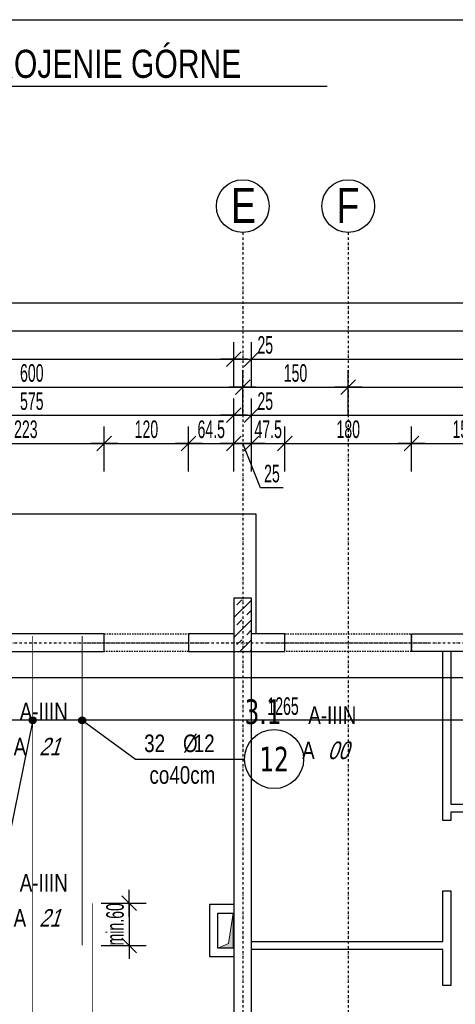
# Model space of a CAD drawing. Header units: millimetres. Extents: x -9646 to 8439, y -19398 to -14733.
# Tile 32 of 49: x -2944 to -2325, y -16368 to -14968. Entities that reach past the tile are written whole.
import ezdxf
from ezdxf.enums import TextEntityAlignment as Align

# ---------------------------------------------------------------- set-up
doc = ezdxf.new("R2010")
doc.units = ezdxf.units.MM
doc.header["$LTSCALE"] = 10
doc.linetypes.add('MO', pattern=[0.7, 0.35, -0.17, 0.01, -0.17])
doc.linetypes.add('MP', pattern=[0.36, 0.2, -0.16])
doc.layers.add('BA_obw', color=230, linetype='Continuous', plot=False)
doc.layers.add('BZ_pom', color=6, linetype='Continuous', plot=False)
for name, color, linetype in [('BA_szr', 1, 'Continuous'), ('BA_wym', 1, 'Continuous'), ('BD_lpm', 1, 'MP'), ('BD_osm', 1, 'MO'), ('BD_txs', 2, 'Continuous'), ('BD_wic', 1, 'Continuous'), ('BD_wig', 3, 'Continuous'), ('BZ_odn', 1, 'Continuous'), ('BZ_opi1', 7, 'Continuous'), ('BZ_opi2', 4, 'Continuous'), ('BZ_P_wid', 3, 'Continuous'), ('BZ_sym', 7, 'Continuous'), ('BZ_txg', 3, 'Continuous'), ('BZ_txs', 2, 'Continuous'), ('BZ_wym', 1, 'Continuous')]:
    doc.layers.add(name, color=color, linetype=linetype)
doc.layers.add('Nowe_A-Przebicia_Nr_pióra__1', color=7, linetype='Continuous', lineweight=13)
doc.layers.add('Nowe_A-Ściany-Zewnętrzne_Nr_pióra__47', color=7, linetype='Continuous', lineweight=15)
doc.layers.add('Nowe_A-Przebicia_Nr_pióra__102', color=7, linetype='Continuous', lineweight=5, true_color=0xcccccc)
doc.styles.add('BIKTBG', font='tahoma.ttf', dxfattribs={"width": 0.85})
doc.styles.add('BIKTG', font='bikromsw.shx', dxfattribs={"width": 0.8})
doc.styles.add('BIKTS', font='bikromsw.shx', dxfattribs={"width": 0.8})
doc.styles.add('BIKWYM', font='bikromsw.shx', dxfattribs={"width": 0.6})
doc.dimstyles.new('BA_KR_100_cm', dxfattribs={"dimtxt": 25, "dimasz": 1.666667, "dimexe": 24, "dimexo": 0, "dimgap": 0, "dimtad": 0, "dimdec": 1, "dimrnd": 0.5, "dimzin": 9, "dimdsep": 46, "dimtxsty": 'BIKWYM', "dimblk": 'WYM-KR', "dimcen": 0, "dimdle": 20, "dimclrd": 256, "dimclre": 256, "dimclrt": 2, "dimadec": 0, "dimazin": 0, "dimtfac": 0.033333, "dimtdec": 1, "dimtmove": 0, "dimatfit": 3, "dimldrblk": 'WYM-KR', "dimfxl": 25, "dimfxlon": 1, "dimtvp": 0.8, "dimtolj": 1, "dimarcsym": 0})
doc.dimstyles.new('BZ_KP_100_cm', dxfattribs={"dimtxt": 25, "dimasz": 1.666667, "dimexe": 24, "dimexo": 0, "dimgap": 0, "dimtad": 0, "dimdec": 1, "dimrnd": 0.5, "dimzin": 9, "dimdsep": 46, "dimtxsty": 'BIKWYM', "dimblk": 'WYM-KR', "dimblk1": 'WYM-KP', "dimblk2": 'WYM-KP', "dimsah": 1, "dimcen": 0, "dimdle": 20, "dimclrd": 256, "dimclre": 256, "dimclrt": 7, "dimadec": 0, "dimazin": 0, "dimtfac": 0.033333, "dimtdec": 1, "dimtmove": 0, "dimatfit": 3, "dimldrblk": 'WYM-KP', "dimfxl": 1, "dimtvp": 0.8, "dimtolj": 1, "dimarcsym": 0})
doc.dimstyles.new('BZ_KR_100_cm', dxfattribs={"dimtxt": 25, "dimasz": 1.666667, "dimexe": 24, "dimexo": 0, "dimgap": 0, "dimtad": 0, "dimdec": 1, "dimrnd": 0.5, "dimzin": 9, "dimdsep": 46, "dimtxsty": 'BIKWYM', "dimblk": 'WYM-KR', "dimcen": 0, "dimdle": 20, "dimclrd": 256, "dimclre": 256, "dimclrt": 7, "dimadec": 0, "dimazin": 0, "dimtfac": 0.033333, "dimtdec": 1, "dimtmove": 0, "dimatfit": 3, "dimldrblk": 'WYM-KR', "dimfxl": 1, "dimtvp": 0.8, "dimtolj": 1, "dimarcsym": 0})
doc.dimstyles.new('BZ_ST_100_cm', dxfattribs={"dimtxt": 25, "dimasz": 1.666667, "dimexe": 24, "dimexo": 0, "dimgap": 0, "dimtad": 0, "dimdec": 1, "dimrnd": 0.5, "dimdsep": 46, "dimtxsty": 'BIKWYM', "dimblk": 'WYM-ST', "dimcen": 0, "dimdle": 20, "dimclrd": 256, "dimclre": 256, "dimclrt": 7, "dimadec": 0, "dimazin": 0, "dimtfac": 0.033333, "dimtdec": 1, "dimtix": 1, "dimtmove": 2, "dimatfit": 3, "dimldrblk": 'WYM-ST', "dimfxl": 25, "dimfxlon": 1, "dimtvp": 0.8, "dimtolj": 1, "dimtzin": 0, "dimarcsym": 0})

# ---------------------------------------------------------------- blocks, each defined once
blk = doc.blocks.new('WYM-KR')
at = {"linetype": 'ByBlock'}
blk.add_line((11.52, 0), (-11.52, 0), dxfattribs=at)
at = {"color": 7, "linetype": 'ByBlock'}
blk.add_line((6.24, 6.24), (-6.24, -6.24), dxfattribs=at)
blk = doc.blocks.new('*D199')
at = {"layer": 'BA_wym', "lineweight": -2}
for p, q in [((-3046.9, -15610.3), (-3046.9, -15546.3)), ((-2823.9, -15610.3), (-2823.9, -15546.3)), ((-3045.2, -15570.3), (-2825.6, -15570.3))]:
    blk.add_line(p, q, dxfattribs=at)
at = {"layer": 'Defpoints', "color": 0}
for p in [(-2823.9, -15570.3), (-3046.9, -15841.3), (-2823.9, -15841.3)]:
    blk.add_point(p, dxfattribs=at)
at = {"layer": 'BA_wym', "lineweight": -2, "xscale": 1.666666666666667, "yscale": 1.666666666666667, "zscale": 1.666666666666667, "rotation": 180}
blk.add_blockref('WYM-KR', (-3046.9, -15570.3), dxfattribs=at)
at = {"layer": 'BA_wym', "lineweight": -2, "xscale": 1.666666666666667, "yscale": 1.666666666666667, "zscale": 1.666666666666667}
blk.add_blockref('WYM-KR', (-2823.9, -15570.3), dxfattribs=at)
at = {"layer": 'BA_wym', "color": 2, "insert": (-2935.4, -15550.3), "char_height": 25, "attachment_point": 5, "style": 'BIKWYM'}
blk.add_mtext('\\A1;223', dxfattribs=at)
blk = doc.blocks.new('*D200')
at = {"layer": 'BA_wym', "lineweight": -2}
for p, q in [((-2823.9, -15610.3), (-2823.9, -15546.3)), ((-2703.9, -15610.3), (-2703.9, -15546.3)), ((-2822.2, -15570.3), (-2705.6, -15570.3))]:
    blk.add_line(p, q, dxfattribs=at)
at = {"layer": 'Defpoints', "color": 0}
for p in [(-2703.9, -15570.3), (-2823.9, -15841.3), (-2703.9, -15841.3)]:
    blk.add_point(p, dxfattribs=at)
at = {"layer": 'BA_wym', "lineweight": -2, "xscale": 1.666666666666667, "yscale": 1.666666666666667, "zscale": 1.666666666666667, "rotation": 180}
blk.add_blockref('WYM-KR', (-2823.9, -15570.3), dxfattribs=at)
at = {"layer": 'BA_wym', "lineweight": -2, "xscale": 1.666666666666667, "yscale": 1.666666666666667, "zscale": 1.666666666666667}
blk.add_blockref('WYM-KR', (-2703.9, -15570.3), dxfattribs=at)
at = {"layer": 'BA_wym', "color": 2, "insert": (-2763.9, -15550.3), "char_height": 25, "attachment_point": 5, "style": 'BIKWYM'}
blk.add_mtext('\\A1;120', dxfattribs=at)
blk = doc.blocks.new('*D201')
at = {"layer": 'BA_wym', "lineweight": -2}
for p, q in [((-2703.9, -15610.3), (-2703.9, -15546.3)), ((-2639.4, -15610.3), (-2639.4, -15546.3)), ((-2702.2, -15570.3), (-2641.1, -15570.3))]:
    blk.add_line(p, q, dxfattribs=at)
at = {"layer": 'Defpoints', "color": 0}
for p in [(-2639.4, -15570.3), (-2639.4, -15790.3), (-2703.9, -15841.3)]:
    blk.add_point(p, dxfattribs=at)
at = {"layer": 'BA_wym', "lineweight": -2, "xscale": 1.666666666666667, "yscale": 1.666666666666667, "zscale": 1.666666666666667, "rotation": 180}
blk.add_blockref('WYM-KR', (-2703.9, -15570.3), dxfattribs=at)
at = {"layer": 'BA_wym', "lineweight": -2, "xscale": 1.666666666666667, "yscale": 1.666666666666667, "zscale": 1.666666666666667}
blk.add_blockref('WYM-KR', (-2639.4, -15570.3), dxfattribs=at)
at = {"layer": 'BA_wym', "color": 2, "insert": (-2671.7, -15550.3), "char_height": 25, "attachment_point": 5, "style": 'BIKWYM'}
blk.add_mtext('\\A1;64.5', dxfattribs=at)
blk = doc.blocks.new('*D202')
at = {"layer": 'BA_wym', "lineweight": -2}
for p, q in [((-2639.4, -15610.3), (-2639.4, -15546.3)), ((-2614.4, -15610.3), (-2614.4, -15546.3)), ((-2641.1, -15570.3), (-2642.7, -15570.3)), ((-2639.4, -15570.3), (-2614.4, -15570.3)), ((-2601.6, -15633.3), (-2626.9, -15570.3)), ((-2612.7, -15570.3), (-2611.1, -15570.3)), ((-2569.2, -15633.3), (-2601.6, -15633.3))]:
    blk.add_line(p, q, dxfattribs=at)
at = {"layer": 'Defpoints', "color": 0}
for p in [(-2614.4, -15570.3), (-2639.4, -15790.3), (-2614.4, -15790.3)]:
    blk.add_point(p, dxfattribs=at)
at = {"layer": 'BA_wym', "lineweight": -2, "xscale": 1.666666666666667, "yscale": 1.666666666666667, "zscale": 1.666666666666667}
blk.add_blockref('WYM-KR', (-2639.4, -15570.3), dxfattribs=at)
at = {"layer": 'BA_wym', "lineweight": -2, "xscale": 1.666666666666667, "yscale": 1.666666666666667, "zscale": 1.666666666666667, "rotation": 180}
blk.add_blockref('WYM-KR', (-2614.4, -15570.3), dxfattribs=at)
at = {"layer": 'BA_wym', "color": 2, "insert": (-2585.4, -15613.3), "char_height": 25, "attachment_point": 5, "style": 'BIKWYM'}
blk.add_mtext('\\A1;25', dxfattribs=at)
blk = doc.blocks.new('*D203')
at = {"layer": 'BA_wym', "lineweight": -2}
for p, q in [((-2614.4, -15610.3), (-2614.4, -15546.3)), ((-2566.9, -15610.3), (-2566.9, -15546.3)), ((-2616.1, -15570.3), (-2617.7, -15570.3)), ((-2614.4, -15570.3), (-2566.9, -15570.3)), ((-2565.2, -15570.3), (-2563.6, -15570.3))]:
    blk.add_line(p, q, dxfattribs=at)
at = {"layer": 'Defpoints', "color": 0}
for p in [(-2566.9, -15570.3), (-2614.4, -15790.3), (-2566.9, -15841.3)]:
    blk.add_point(p, dxfattribs=at)
at = {"layer": 'BA_wym', "lineweight": -2, "xscale": 1.666666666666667, "yscale": 1.666666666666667, "zscale": 1.666666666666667}
blk.add_blockref('WYM-KR', (-2614.4, -15570.3), dxfattribs=at)
at = {"layer": 'BA_wym', "lineweight": -2, "xscale": 1.666666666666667, "yscale": 1.666666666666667, "zscale": 1.666666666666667, "rotation": 180}
blk.add_blockref('WYM-KR', (-2566.9, -15570.3), dxfattribs=at)
at = {"layer": 'BA_wym', "color": 2, "insert": (-2590.7, -15550.3), "char_height": 25, "attachment_point": 5, "style": 'BIKWYM'}
blk.add_mtext('\\A1;47.5', dxfattribs=at)
blk = doc.blocks.new('*D204')
at = {"layer": 'BA_wym', "lineweight": -2}
for p, q in [((-2566.9, -15610.3), (-2566.9, -15546.3)), ((-2386.9, -15610.3), (-2386.9, -15546.3)), ((-2565.2, -15570.3), (-2388.6, -15570.3))]:
    blk.add_line(p, q, dxfattribs=at)
at = {"layer": 'Defpoints', "color": 0}
for p in [(-2386.9, -15570.3), (-2566.9, -15841.3), (-2386.9, -15841.3)]:
    blk.add_point(p, dxfattribs=at)
at = {"layer": 'BA_wym', "lineweight": -2, "xscale": 1.666666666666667, "yscale": 1.666666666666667, "zscale": 1.666666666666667, "rotation": 180}
blk.add_blockref('WYM-KR', (-2566.9, -15570.3), dxfattribs=at)
at = {"layer": 'BA_wym', "lineweight": -2, "xscale": 1.666666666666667, "yscale": 1.666666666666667, "zscale": 1.666666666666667}
blk.add_blockref('WYM-KR', (-2386.9, -15570.3), dxfattribs=at)
at = {"layer": 'BA_wym', "color": 2, "insert": (-2476.9, -15550.3), "char_height": 25, "attachment_point": 5, "style": 'BIKWYM'}
blk.add_mtext('\\A1;180', dxfattribs=at)
blk = doc.blocks.new('*D205')
at = {"layer": 'BA_wym', "lineweight": -2}
for p, q in [((-2386.9, -15610.3), (-2386.9, -15546.3)), ((-2236.9, -15610.3), (-2236.9, -15546.3)), ((-2385.2, -15570.3), (-2238.6, -15570.3))]:
    blk.add_line(p, q, dxfattribs=at)
at = {"layer": 'Defpoints', "color": 0}
for p in [(-2236.9, -15570.3), (-2386.9, -15841.3), (-2236.9, -15841.3)]:
    blk.add_point(p, dxfattribs=at)
at = {"layer": 'BA_wym', "lineweight": -2, "xscale": 1.666666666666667, "yscale": 1.666666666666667, "zscale": 1.666666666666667, "rotation": 180}
blk.add_blockref('WYM-KR', (-2386.9, -15570.3), dxfattribs=at)
at = {"layer": 'BA_wym', "lineweight": -2, "xscale": 1.666666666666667, "yscale": 1.666666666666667, "zscale": 1.666666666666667}
blk.add_blockref('WYM-KR', (-2236.9, -15570.3), dxfattribs=at)
at = {"layer": 'BA_wym', "color": 2, "insert": (-2311.9, -15550.3), "char_height": 25, "attachment_point": 5, "style": 'BIKWYM'}
blk.add_mtext('\\A1;150', dxfattribs=at)
blk = doc.blocks.new('*D214')
at = {"layer": 'BA_wym', "lineweight": -2}
for p, q in [((-3214.4, -15570.3), (-3214.4, -15506.3)), ((-2639.4, -15570.3), (-2639.4, -15506.3)), ((-3212.7, -15530.3), (-2641.1, -15530.3))]:
    blk.add_line(p, q, dxfattribs=at)
at = {"layer": 'Defpoints', "color": 0}
for p in [(-2639.4, -15530.3), (-2639.4, -15790.3), (-3214.4, -15866.3)]:
    blk.add_point(p, dxfattribs=at)
at = {"layer": 'BA_wym', "lineweight": -2, "xscale": 1.666666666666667, "yscale": 1.666666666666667, "zscale": 1.666666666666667, "rotation": 180}
blk.add_blockref('WYM-KR', (-3214.4, -15530.3), dxfattribs=at)
at = {"layer": 'BA_wym', "lineweight": -2, "xscale": 1.666666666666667, "yscale": 1.666666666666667, "zscale": 1.666666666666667}
blk.add_blockref('WYM-KR', (-2639.4, -15530.3), dxfattribs=at)
at = {"layer": 'BA_wym', "color": 2, "insert": (-2926.9, -15510.3), "char_height": 25, "attachment_point": 5, "style": 'BIKWYM'}
blk.add_mtext('\\A1;575', dxfattribs=at)
blk = doc.blocks.new('*D215')
at = {"layer": 'BA_wym', "lineweight": -2}
for p, q in [((-2639.4, -15570.3), (-2639.4, -15506.3)), ((-2614.4, -15570.3), (-2614.4, -15506.3)), ((-2641.1, -15530.3), (-2642.7, -15530.3)), ((-2639.4, -15530.3), (-2614.4, -15530.3)), ((-2612.7, -15530.3), (-2578.7, -15530.3))]:
    blk.add_line(p, q, dxfattribs=at)
at = {"layer": 'Defpoints', "color": 0}
for p in [(-2614.4, -15530.3), (-2639.4, -15790.3), (-2614.4, -15790.3)]:
    blk.add_point(p, dxfattribs=at)
at = {"layer": 'BA_wym', "lineweight": -2, "xscale": 1.666666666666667, "yscale": 1.666666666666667, "zscale": 1.666666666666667}
blk.add_blockref('WYM-KR', (-2639.4, -15530.3), dxfattribs=at)
at = {"layer": 'BA_wym', "lineweight": -2, "xscale": 1.666666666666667, "yscale": 1.666666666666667, "zscale": 1.666666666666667, "rotation": 180}
blk.add_blockref('WYM-KR', (-2614.4, -15530.3), dxfattribs=at)
at = {"layer": 'BA_wym', "color": 2, "insert": (-2594.9, -15510.3), "char_height": 25, "attachment_point": 5, "style": 'BIKWYM'}
blk.add_mtext('\\A1;25', dxfattribs=at)
blk = doc.blocks.new('*D216')
at = {"layer": 'BA_wym', "lineweight": -2}
for p, q in [((-2614.4, -15570.3), (-2614.4, -15506.3)), ((-1949.4, -15570.3), (-1949.4, -15506.3)), ((-2612.7, -15530.3), (-1951.1, -15530.3))]:
    blk.add_line(p, q, dxfattribs=at)
at = {"layer": 'Defpoints', "color": 0}
for p in [(-1949.4, -15530.3), (-2614.4, -15790.3), (-1949.4, -15841.3)]:
    blk.add_point(p, dxfattribs=at)
at = {"layer": 'BA_wym', "lineweight": -2, "xscale": 1.666666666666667, "yscale": 1.666666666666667, "zscale": 1.666666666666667, "rotation": 180}
blk.add_blockref('WYM-KR', (-2614.4, -15530.3), dxfattribs=at)
at = {"layer": 'BA_wym', "lineweight": -2, "xscale": 1.666666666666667, "yscale": 1.666666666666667, "zscale": 1.666666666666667}
blk.add_blockref('WYM-KR', (-1949.4, -15530.3), dxfattribs=at)
at = {"layer": 'BA_wym', "color": 2, "insert": (-2281.9, -15510.3), "char_height": 25, "attachment_point": 5, "style": 'BIKWYM'}
blk.add_mtext('\\A1;665', dxfattribs=at)
blk = doc.blocks.new('*D222')
at = {"layer": 'BA_wym', "lineweight": -2}
for p, q in [((-3226.9, -15530.3), (-3226.9, -15466.3)), ((-2626.9, -15530.3), (-2626.9, -15466.3)), ((-3225.2, -15490.3), (-2628.6, -15490.3))]:
    blk.add_line(p, q, dxfattribs=at)
at = {"layer": 'Defpoints', "color": 0}
for p in [(-2626.9, -15490.3), (-2626.9, -15670.3), (-3226.9, -15841.3)]:
    blk.add_point(p, dxfattribs=at)
at = {"layer": 'BA_wym', "lineweight": -2, "xscale": 1.666666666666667, "yscale": 1.666666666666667, "zscale": 1.666666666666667, "rotation": 180}
blk.add_blockref('WYM-KR', (-3226.9, -15490.3), dxfattribs=at)
at = {"layer": 'BA_wym', "lineweight": -2, "xscale": 1.666666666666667, "yscale": 1.666666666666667, "zscale": 1.666666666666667}
blk.add_blockref('WYM-KR', (-2626.9, -15490.3), dxfattribs=at)
at = {"layer": 'BA_wym', "color": 2, "insert": (-2926.9, -15470.3), "char_height": 25, "attachment_point": 5, "style": 'BIKWYM'}
blk.add_mtext('\\A1;600', dxfattribs=at)
blk = doc.blocks.new('*D223')
at = {"layer": 'BA_wym', "lineweight": -2}
for p, q in [((-2626.9, -15530.3), (-2626.9, -15466.3)), ((-2476.9, -15530.3), (-2476.9, -15466.3)), ((-2625.2, -15490.3), (-2478.6, -15490.3))]:
    blk.add_line(p, q, dxfattribs=at)
at = {"layer": 'Defpoints', "color": 0}
for p in [(-2476.9, -15490.3), (-2626.9, -15670.3), (-2476.9, -15847.9)]:
    blk.add_point(p, dxfattribs=at)
at = {"layer": 'BA_wym', "lineweight": -2, "xscale": 1.666666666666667, "yscale": 1.666666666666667, "zscale": 1.666666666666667, "rotation": 180}
blk.add_blockref('WYM-KR', (-2626.9, -15490.3), dxfattribs=at)
at = {"layer": 'BA_wym', "lineweight": -2, "xscale": 1.666666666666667, "yscale": 1.666666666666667, "zscale": 1.666666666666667}
blk.add_blockref('WYM-KR', (-2476.9, -15490.3), dxfattribs=at)
at = {"layer": 'BA_wym', "color": 2, "insert": (-2551.9, -15470.3), "char_height": 25, "attachment_point": 5, "style": 'BIKWYM'}
blk.add_mtext('\\A1;150', dxfattribs=at)
blk = doc.blocks.new('*D224')
at = {"layer": 'BA_wym', "lineweight": -2}
for p, q in [((-2476.9, -15530.3), (-2476.9, -15466.3)), ((-1936.9, -15530.3), (-1936.9, -15466.3)), ((-2475.2, -15490.3), (-1938.6, -15490.3))]:
    blk.add_line(p, q, dxfattribs=at)
at = {"layer": 'Defpoints', "color": 0}
for p in [(-1936.9, -15490.3), (-2476.9, -15847.9), (-1936.9, -15847.9)]:
    blk.add_point(p, dxfattribs=at)
at = {"layer": 'BA_wym', "lineweight": -2, "xscale": 1.666666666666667, "yscale": 1.666666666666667, "zscale": 1.666666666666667, "rotation": 180}
blk.add_blockref('WYM-KR', (-2476.9, -15490.3), dxfattribs=at)
at = {"layer": 'BA_wym', "lineweight": -2, "xscale": 1.666666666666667, "yscale": 1.666666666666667, "zscale": 1.666666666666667}
blk.add_blockref('WYM-KR', (-1936.9, -15490.3), dxfattribs=at)
at = {"layer": 'BA_wym', "color": 2, "insert": (-2206.9, -15470.3), "char_height": 25, "attachment_point": 5, "style": 'BIKWYM'}
blk.add_mtext('\\A1;540', dxfattribs=at)
blk = doc.blocks.new('*D226')
at = {"layer": 'BA_wym', "lineweight": -2}
for p, q in [((-4529.4, -15450.3), (-4529.4, -15386.3)), ((-1924.4, -15450.3), (-1924.4, -15386.3)), ((-4527.7, -15410.3), (-1926.1, -15410.3))]:
    blk.add_line(p, q, dxfattribs=at)
at = {"layer": 'Defpoints', "color": 0}
for p in [(-1924.4, -15410.3), (-4529.4, -15841.3), (-1924.4, -15841.3)]:
    blk.add_point(p, dxfattribs=at)
at = {"layer": 'BA_wym', "lineweight": -2, "xscale": 1.666666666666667, "yscale": 1.666666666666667, "zscale": 1.666666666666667, "rotation": 180}
blk.add_blockref('WYM-KR', (-4529.4, -15410.3), dxfattribs=at)
at = {"layer": 'BA_wym', "lineweight": -2, "xscale": 1.666666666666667, "yscale": 1.666666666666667, "zscale": 1.666666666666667}
blk.add_blockref('WYM-KR', (-1924.4, -15410.3), dxfattribs=at)
at = {"layer": 'BA_wym', "color": 2, "insert": (-3226.9, -15390.3), "char_height": 25, "attachment_point": 5, "style": 'BIKWYM'}
blk.add_mtext('\\A1;2605', dxfattribs=at)
blk = doc.blocks.new('*D228')
at = {"layer": 'BA_wym', "lineweight": -2}
for p, q in [((-3814.4, -15490.3), (-3814.4, -15426.3)), ((-2639.4, -15490.3), (-2639.4, -15426.3)), ((-3812.7, -15450.3), (-2641.1, -15450.3))]:
    blk.add_line(p, q, dxfattribs=at)
at = {"layer": 'Defpoints', "color": 0}
for p in [(-2639.4, -15450.3), (-3814.4, -15790.3), (-2639.4, -15790.3)]:
    blk.add_point(p, dxfattribs=at)
at = {"layer": 'BA_wym', "lineweight": -2, "xscale": 1.666666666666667, "yscale": 1.666666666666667, "zscale": 1.666666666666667, "rotation": 180}
blk.add_blockref('WYM-KR', (-3814.4, -15450.3), dxfattribs=at)
at = {"layer": 'BA_wym', "lineweight": -2, "xscale": 1.666666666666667, "yscale": 1.666666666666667, "zscale": 1.666666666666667}
blk.add_blockref('WYM-KR', (-2639.4, -15450.3), dxfattribs=at)
at = {"layer": 'BA_wym', "color": 2, "insert": (-3226.9, -15430.3), "char_height": 25, "attachment_point": 5, "style": 'BIKWYM'}
blk.add_mtext('\\A1;1175', dxfattribs=at)
blk = doc.blocks.new('*D229')
at = {"layer": 'BA_wym', "lineweight": -2}
for p, q in [((-2614.4, -15490.3), (-2614.4, -15426.3)), ((-1924.4, -15490.3), (-1924.4, -15426.3)), ((-2612.7, -15450.3), (-1926.1, -15450.3))]:
    blk.add_line(p, q, dxfattribs=at)
at = {"layer": 'Defpoints', "color": 0}
for p in [(-1924.4, -15450.3), (-2614.4, -15790.3), (-1924.4, -15841.3)]:
    blk.add_point(p, dxfattribs=at)
at = {"layer": 'BA_wym', "lineweight": -2, "xscale": 1.666666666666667, "yscale": 1.666666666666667, "zscale": 1.666666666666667, "rotation": 180}
blk.add_blockref('WYM-KR', (-2614.4, -15450.3), dxfattribs=at)
at = {"layer": 'BA_wym', "lineweight": -2, "xscale": 1.666666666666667, "yscale": 1.666666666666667, "zscale": 1.666666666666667}
blk.add_blockref('WYM-KR', (-1924.4, -15450.3), dxfattribs=at)
at = {"layer": 'BA_wym', "color": 2, "insert": (-2269.4, -15430.3), "char_height": 25, "attachment_point": 5, "style": 'BIKWYM'}
blk.add_mtext('\\A1;690', dxfattribs=at)
blk = doc.blocks.new('*D328')
at = {"layer": 'BA_wym', "lineweight": -2}
for p, q in [((-1518.4, -15790.3), (-1469.4, -15790.3)), ((-1493.4, -15839.6), (-1493.4, -15792)), ((-1518.4, -15841.3), (-1469.4, -15841.3))]:
    blk.add_line(p, q, dxfattribs=at)
at = {"layer": 'Defpoints', "color": 0}
for p in [(-2614.4, -15790.3), (-1493.4, -15790.3), (-1924.4, -15841.3)]:
    blk.add_point(p, dxfattribs=at)
at = {"layer": 'BA_wym', "lineweight": -2, "xscale": 1.666666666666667, "yscale": 1.666666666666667, "zscale": 1.666666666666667}
for p, rotation in [((-1493.4, -15790.3), 90), ((-1493.4, -15841.3), 270)]:
    blk.add_blockref('WYM-KR', p, dxfattribs=dict(at, rotation=rotation))
at = {"layer": 'BA_wym', "color": 2, "insert": (-1513.4, -15815.8), "char_height": 25, "attachment_point": 5, "rotation": 90, "style": 'BIKWYM'}
blk.add_mtext('\\A1;51', dxfattribs=at)
blk = doc.blocks.new('*D331')
at = {"layer": 'BA_wym', "lineweight": -2}
for p, q in [((-1478.4, -15790.3), (-1429.4, -15790.3)), ((-1453.4, -15792), (-1453.4, -17835.6)), ((-1478.4, -17837.3), (-1429.4, -17837.3))]:
    blk.add_line(p, q, dxfattribs=at)
at = {"layer": 'Defpoints', "color": 0}
for p in [(-2614.4, -15790.3), (-1924.4, -17837.3), (-1453.4, -17837.3)]:
    blk.add_point(p, dxfattribs=at)
at = {"layer": 'BA_wym', "lineweight": -2, "xscale": 1.666666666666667, "yscale": 1.666666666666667, "zscale": 1.666666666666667}
for p, rotation in [((-1453.4, -15790.3), 90), ((-1453.4, -17837.3), 270)]:
    blk.add_blockref('WYM-KR', p, dxfattribs=dict(at, rotation=rotation))
at = {"layer": 'BA_wym', "color": 2, "insert": (-1473.4, -16813.8), "char_height": 25, "attachment_point": 5, "rotation": 90, "style": 'BIKWYM'}
blk.add_mtext('\\A1;2047', dxfattribs=at)
blk = doc.blocks.new('*D332')
at = {"layer": 'BA_wym', "lineweight": -2}
for p, q in [((-2639.4, -15490.3), (-2639.4, -15426.3)), ((-2614.4, -15490.3), (-2614.4, -15426.3)), ((-2641.1, -15450.3), (-2642.7, -15450.3)), ((-2639.4, -15450.3), (-2614.4, -15450.3)), ((-2612.7, -15450.3), (-2578.7, -15450.3))]:
    blk.add_line(p, q, dxfattribs=at)
at = {"layer": 'Defpoints', "color": 0}
for p in [(-2614.4, -15450.3), (-2639.4, -15790.3), (-2614.4, -15790.3)]:
    blk.add_point(p, dxfattribs=at)
at = {"layer": 'BA_wym', "lineweight": -2, "xscale": 1.666666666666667, "yscale": 1.666666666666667, "zscale": 1.666666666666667}
blk.add_blockref('WYM-KR', (-2639.4, -15450.3), dxfattribs=at)
at = {"layer": 'BA_wym', "lineweight": -2, "xscale": 1.666666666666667, "yscale": 1.666666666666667, "zscale": 1.666666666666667, "rotation": 180}
blk.add_blockref('WYM-KR', (-2614.4, -15450.3), dxfattribs=at)
at = {"layer": 'BA_wym', "color": 2, "insert": (-2594.9, -15430.3), "char_height": 25, "attachment_point": 5, "style": 'BIKWYM'}
blk.add_mtext('\\A1;25', dxfattribs=at)
blk = doc.blocks.new('*D336')
at = {"layer": 'BA_wym', "lineweight": -2}
for p, q in [((-4700.4, -15410.3), (-4700.4, -15346.3)), ((-1753.4, -15410.3), (-1753.4, -15346.3)), ((-4698.7, -15370.3), (-1755.1, -15370.3))]:
    blk.add_line(p, q, dxfattribs=at)
at = {"layer": 'Defpoints', "color": 0}
for p in [(-1753.4, -15370.3), (-4700.4, -16103.8), (-1753.4, -16103.8)]:
    blk.add_point(p, dxfattribs=at)
at = {"layer": 'BA_wym', "lineweight": -2, "xscale": 1.666666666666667, "yscale": 1.666666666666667, "zscale": 1.666666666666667, "rotation": 180}
blk.add_blockref('WYM-KR', (-4700.4, -15370.3), dxfattribs=at)
at = {"layer": 'BA_wym', "lineweight": -2, "xscale": 1.666666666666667, "yscale": 1.666666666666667, "zscale": 1.666666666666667}
blk.add_blockref('WYM-KR', (-1753.4, -15370.3), dxfattribs=at)
at = {"layer": 'BA_wym', "color": 2, "insert": (-3226.9, -15350.3), "char_height": 25, "attachment_point": 5, "style": 'BIKWYM'}
blk.add_mtext('\\A1;2947', dxfattribs=at)
blk = doc.blocks.new('eoprz')
blk = doc.blocks.new('WYM-ST')
blk.add_hatch(color=256).paths.add_polyline_path([(-13, 2.88), (0, 0), (-13, -2.88)])
blk.add_lwpolyline([(0, 0), (-13, 2.88), (-13, -2.88), (0, 0)])
blk = doc.blocks.new('*D365')
at = {"layer": 'BA_wym', "lineweight": -2}
for p, q in [((-3214.4, -15939.1), (-3214.4, -15988.1)), ((-1949.4, -15939.1), (-1949.4, -15988.1)), ((-1951.1, -15964.1), (-3212.7, -15964.1))]:
    blk.add_line(p, q, dxfattribs=at)
at = {"layer": 'Defpoints', "color": 0}
for p in [(-3214.4, -15866.3), (-1949.4, -15866.3), (-3214.4, -15964.1)]:
    blk.add_point(p, dxfattribs=at)
at = {"layer": 'BA_wym', "lineweight": -2, "xscale": 1.666666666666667, "yscale": 1.666666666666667, "zscale": 1.666666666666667, "rotation": 180}
blk.add_blockref('WYM-ST', (-3214.4, -15964.1), dxfattribs=at)
at = {"layer": 'BA_wym', "lineweight": -2, "xscale": 1.666666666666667, "yscale": 1.666666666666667, "zscale": 1.666666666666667}
blk.add_blockref('WYM-ST', (-1949.4, -15964.1), dxfattribs=at)
at = {"layer": 'BA_wym', "color": 7, "insert": (-2569.6, -15944.1), "char_height": 25, "attachment_point": 5, "style": 'BIKWYM'}
blk.add_mtext('\\A1;1265', dxfattribs=at)
blk = doc.blocks.new('WYM-KP')
blk.add_hatch(color=256).paths.add_polyline_path([(3, 0, 1), (-3, 0, 1)])
blk.add_circle((0, 0), 3)
blk = doc.blocks.new('bik_BlkOpPret', base_point=(1524.5, 7050.3))
at = {"layer": 'BZ_opi1', "style": 'BIKTS', "width": 0.6}
for tag, p in [('SZTUK', (1533.8, 7057.8)), ('PRZEDR_FI', (1554.7, 7057.8)), ('PRZEKROJ', (1563.3, 7057.8)), ('PRZEDR_L', (1533.8, 7024)), ('DLUGOSC', (1568.6, 7024)), ('UWAGA', (1533.8, 6997.8))]:
    blk.add_attdef(tag, p, '', height=18.8, dxfattribs=at)
at = {"layer": 'BZ_opi2', "style": 'BIKTBG', "width": 0.6}
blk.add_attdef('NUMER', text='', height=26.2, dxfattribs=at).set_placement((1620.8, 7050.3), align=Align.MIDDLE_CENTER)
at = {"layer": 'BZ_pom', "width": 0.6}
for tag, p, height, style in [('POZYCJA', (1589.3, 7087.8), 26.2, 'BIKTBG'), ('GATUNEK', (1630.2, 7087.8), 18.8, 'BIKTS'), ('METODA_L', (1639.1, 7050.3), 18.8, 'BIKTS'), ('EURO_KOD', (1663.7, 7050.3), 18.8, 'BIKTS')]:
    blk.add_attdef(tag, p, '', height=height, dxfattribs=dict(at, style=style))
at = {"layer": 'BZ_wym', "width": 0.6}
for tag, p, height, style, flags in [('PRZEDR_NR', (1533.8, 6969.6), 26.2, 'BIKTBG', 1), ('PRZEDR_SZT', (1533.8, 6941.5), 18.8, 'BIKTS', 1), ('TYP_PRETA', (1533.8, 6913.4), 18.8, 'BIKTS', 3), ('EURO_KOD_SEGMENTY', (1567.6, 6885.3), 18.8, 'BIKTS', 3), ('HAK_1', (1533.8, 6857.1), 18.8, 'BIKTS', 3), ('HAK_2', (1533.8, 6829), 18.8, 'BIKTS', 3), ('ID', (1533.8, 6800.9), 18.8, 'BIKTS', 3), ('ID_C', (1533.8, 6772.8), 18.8, 'BIKTS', 3), ('b_atr_0', (1533.8, 6744.6), 18.8, 'BIKTS', 3)]:
    blk.add_attdef(tag, p, '', height=height, dxfattribs=dict(at, style=style, flags=flags))
blk = doc.blocks.new('*D372')
at = {"layer": 'BZ_wym', "lineweight": -2}
for p, q in [((-2828.4, -16224.3), (-2764.4, -16224.3)), ((-2788.4, -16222.6), (-2788.4, -16221)), ((-2788.4, -16224.3), (-2788.4, -16284.3)), ((-2828.4, -16284.3), (-2764.4, -16284.3)), ((-2788.4, -16286), (-2788.4, -16287.6))]:
    blk.add_line(p, q, dxfattribs=at)
at = {"layer": 'Defpoints', "color": 0}
for p in [(-2840.2, -16224.3), (-2855.2, -16284.3), (-2788.4, -16284.3)]:
    blk.add_point(p, dxfattribs=at)
at = {"layer": 'BZ_wym', "lineweight": -2, "xscale": 1.666666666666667, "yscale": 1.666666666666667, "zscale": 1.666666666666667}
for p, rotation in [((-2788.4, -16224.3), 270), ((-2788.4, -16284.3), 90)]:
    blk.add_blockref('WYM-KR', p, dxfattribs=dict(at, rotation=rotation))
at = {"layer": 'BZ_wym', "color": 7, "insert": (-2808.4, -16254.3), "char_height": 25, "attachment_point": 5, "rotation": 90, "style": 'BIKWYM'}
blk.add_mtext('\\A1;min.60', dxfattribs=at)
blk = doc.blocks.new('*D374')
at = {"layer": 'BA_wym', "lineweight": -2}
for p, q in [((-4504.4, -15878.9), (-4504.4, -15927.9)), ((-1949.4, -15878.9), (-1949.4, -15927.9)), ((-1951.1, -15903.9), (-4502.7, -15903.9))]:
    blk.add_line(p, q, dxfattribs=at)
at = {"layer": 'Defpoints', "color": 0}
for p in [(-4504.4, -15866.3), (-1949.4, -15866.3), (-4504.4, -15903.9)]:
    blk.add_point(p, dxfattribs=at)
at = {"layer": 'BA_wym', "lineweight": -2, "xscale": 1.666666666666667, "yscale": 1.666666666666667, "zscale": 1.666666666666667, "rotation": 180}
blk.add_blockref('WYM-ST', (-4504.4, -15903.9), dxfattribs=at)
at = {"layer": 'BA_wym', "lineweight": -2, "xscale": 1.666666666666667, "yscale": 1.666666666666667, "zscale": 1.666666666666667}
blk.add_blockref('WYM-ST', (-1949.4, -15903.9), dxfattribs=at)
at = {"layer": 'BA_wym', "color": 7, "insert": (-3169.3, -15883.9), "char_height": 25, "attachment_point": 5, "style": 'BIKWYM'}
blk.add_mtext('\\A1;2555', dxfattribs=at)

msp = doc.modelspace()

# ---------------------------------------------------------------- hatches: boundary and pattern name
at = {"layer": 'BA_szr'}
h = msp.add_hatch(dxfattribs=at)
h.set_pattern_fill('BIK_ZELBET', color=256, scale=100, angle=45, pattern_type=2)
h.set_pattern_definition([(45, (-14253.18, -16910.161), (-14.142136, 14.142136), []), (45, (-14260.251, -16903.09), (-14.142136, 14.142136), [10, -10])])
h.paths.add_polyline_path([(-2639.4, -15866.31), (-2614.4, -15866.31), (-2614.4, -15790.31), (-2639.4, -15790.31)])
at = {"layer": 'Nowe_A-Przebicia_Nr_pióra__102', "linetype": 'Continuous', "lineweight": 5, "true_color": 0xcccccc}
msp.add_hatch(color=254, dxfattribs=at).paths.add_polyline_path([(-2662.4, -16288.31), (-2640.4, -16288.31), (-2640.4, -16238.31), (-2647.1, -16281.61)])

# ---------------------------------------------------------------- linework, layer by layer
at = {"layer": 'BA_obw'}
msp.add_lwpolyline([(-5233.74, -14967.61), (-730.33, -14967.61), (-730.33, -18444.97), (-5233.74, -18444.97)], close=True, dxfattribs=at)
at = {"layer": 'BD_lpm'}
for points in [[(-2703.9, -15866.31), (-2823.9, -15866.31), (-2823.9, -15841.31), (-2703.9, -15841.31)], [(-2386.9, -15866.31), (-2566.9, -15866.31), (-2566.9, -15841.31), (-2386.9, -15841.31)]]:
    msp.add_lwpolyline(points, close=True, dxfattribs=at)
at = {"layer": 'BD_osm', "color": 5}
for p, q in [((-2848.9, -15853.81), (-2678.9, -15853.81)), ((-2591.9, -15853.81), (-2361.9, -15853.81))]:
    msp.add_line(p, q, dxfattribs=at)
at = {"layer": 'BD_osm'}
for points in [[(-2626.9, -15270.3), (-2626.9, -18342.76)], [(-2476.9, -15270.3), (-2476.9, -18342.76)], [(-5100.4, -15853.81), (-1353.4, -15853.81)]]:
    msp.add_lwpolyline(points, dxfattribs=at)
at = {"layer": 'BD_wic', "color": 9}
msp.add_lwpolyline([(-3051.87, -15841.31), (-3051.86, -15670.3), (-2608.4, -15670.29), (-2608.4, -15841.31)], dxfattribs=at)
at = {"layer": 'BD_wic', "color": 8}
for points in [[(-2330.9, -15866.31), (-2330.9, -16083.31), (-2258.9, -16083.31), (-2258.9, -16094.81), (-2330.9, -16094.81), (-2330.9, -16106.81), (-2342.4, -16106.81), (-2342.4, -15866.31)], [(-2614.4, -16278.81), (-2342.4, -16278.81), (-2342.4, -16206.81), (-2330.9, -16206.81), (-2330.9, -16341.31), (-2342.4, -16341.31), (-2342.4, -16290.31), (-2614.4, -16290.31)], [(-2639.4, -16226.31), (-2674.4, -16226.31), (-2674.4, -16300.31), (-2639.4, -16300.31)], [(-2639.4, -16288.31), (-2662.4, -16288.31), (-2662.4, -16238.31), (-2639.4, -16238.31)]]:
    msp.add_lwpolyline(points, dxfattribs=at)
at = {"layer": 'BD_wic'}
for centre in [(-2626.9, -15232.8), (-2476.9, -15232.8)]:
    msp.add_circle(centre, 37.5, dxfattribs=at)
at = {"layer": 'BD_wig'}
msp.add_lwpolyline([(-2566.9, -15866.31), (-2566.9, -15841.31), (-2614.4, -15841.31), (-2614.4, -15790.31), (-2639.4, -15790.31), (-2639.4, -15841.31), (-2703.9, -15841.31), (-2703.9, -15866.31), (-2639.4, -15866.31), (-2639.4, -16681.31), (-2875.9, -16681.31), (-2875.9, -16706.31), (-2600.4, -16706.31), (-2600.4, -16681.31), (-2614.4, -16681.31), (-2614.4, -15866.31), (-2566.9, -15866.31)], dxfattribs=at)
for points in [[(-2639.4, -15866.31), (-2614.4, -15866.31), (-2614.4, -15790.31), (-2639.4, -15790.31)], [(-3046.9, -15866.31), (-2823.9, -15866.31), (-2823.9, -15841.31), (-3046.9, -15841.31)], [(-2236.9, -15866.31), (-2386.9, -15866.31), (-2386.9, -15841.31), (-2236.9, -15841.31)]]:
    msp.add_lwpolyline(points, close=True, dxfattribs=at)
at = {"layer": 'BZ_odn'}
msp.add_circle((-2582.33, -16019.36), 42, dxfattribs=at)
at = {"layer": 'BZ_P_wid', "color": 3, "const_width": 1.2}
for points in [[(-2925.57, -15844.31), (-2925.57, -16524.31)], [(-2855.25, -16284.31), (-2855.25, -15844.31)], [(-2840.25, -17204.31), (-2840.25, -16224.31)]]:
    msp.add_lwpolyline(points, dxfattribs=at)
at = {"layer": 'BZ_txg'}
msp.add_lwpolyline([(-3998.8, -15062.34), (-2506.88, -15062.34)], dxfattribs=at)
at = {"layer": 'Nowe_A-Przebicia_Nr_pióra__1', "color": 7, "linetype": 'Continuous', "lineweight": 13}
for p, q in [((-2647.1, -16281.61), (-2640.4, -16238.31)), ((-2640.4, -16288.31), (-2640.4, -16238.31)), ((-2662.4, -16288.31), (-2647.1, -16281.61))]:
    msp.add_line(p, q, dxfattribs=at)
at = {"layer": 'Nowe_A-Ściany-Zewnętrzne_Nr_pióra__47', "color": 7, "linetype": 'Continuous', "lineweight": 15}
for p, q in [((-2662.4, -16238.31), (-2640.4, -16238.31)), ((-2662.4, -16288.31), (-2662.4, -16238.31)), ((-2640.4, -16288.31), (-2662.4, -16288.31))]:
    msp.add_line(p, q, dxfattribs=at)

# ---------------------------------------------------------------- block references
ref = msp.add_blockref('bik_BlkOpPret', (-3189.86, -16014.05))
ref.add_attrib('NUMER', '16', dxfattribs={"layer": 'BZ_opi2', "height": 35, "style": 'BIKTBG', "width": 0.8}).set_placement((-2992.62, -16014.05), align=Align.MIDDLE_CENTER)
ref.add_attrib('POZYCJA', '3.1', (-3034.62, -15964.05), dxfattribs={"layer": 'BZ_pom', "height": 35, "style": 'BIKTBG', "width": 0.8})
ref.add_attrib('SZTUK', '128', (-3177.36, -16004.05), dxfattribs={"layer": 'BZ_opi1', "height": 25, "style": 'BIKTS', "width": 0.8})
ref.add_attrib('GATUNEK', 'A-IIIN', (-2944.04, -15964.05), dxfattribs={"layer": 'BZ_pom', "height": 25, "style": 'BIKTS', "width": 0.8})
ref.add_attrib('PRZEKROJ', '12', (-3086.89, -16004.05), dxfattribs={"layer": 'BZ_opi1', "height": 25, "style": 'BIKTS', "width": 0.8})
ref.add_attrib('UWAGA', 'co20cm', (-3169.86, -16049.05), dxfattribs={"layer": 'BZ_opi1', "height": 25, "style": 'BIKTS', "width": 0.8})
ref.add_attrib('METODA_L', 'A', (-2952.72, -16014.05), dxfattribs={"layer": 'BZ_pom', "height": 25, "style": 'BIKTS', "width": 0.8})
ref.add_attrib('PRZEDR_FI', '%%c', (-3102.12, -16004.05), dxfattribs={"layer": 'BZ_opi1', "height": 25, "style": 'BIKTS', "width": 0.8})
ref.add_attrib('EURO_KOD', '21', (-2916.53, -16014.05), dxfattribs={"layer": 'BZ_pom', "height": 25, "style": 'BIKTS', "oblique": 18, "width": 0.8})
ref = msp.add_blockref('bik_BlkOpPret', (-2779.57, -16019.36))
ref.add_attrib('NUMER', '12', dxfattribs={"layer": 'BZ_opi2', "height": 35, "style": 'BIKTBG', "width": 0.8}).set_placement((-2582.33, -16019.36), align=Align.MIDDLE_CENTER)
ref.add_attrib('POZYCJA', '3.1', (-2624.33, -15969.36), dxfattribs={"layer": 'BZ_pom', "height": 35, "style": 'BIKTBG', "width": 0.8})
ref.add_attrib('SZTUK', '32', (-2767.07, -16009.36), dxfattribs={"layer": 'BZ_opi1', "height": 25, "style": 'BIKTS', "width": 0.8})
ref.add_attrib('GATUNEK', 'A-IIIN', (-2533.74, -15969.36), dxfattribs={"layer": 'BZ_pom', "height": 25, "style": 'BIKTS', "width": 0.8})
ref.add_attrib('PRZEKROJ', '12', (-2696.59, -16009.36), dxfattribs={"layer": 'BZ_opi1', "height": 25, "style": 'BIKTS', "width": 0.8})
ref.add_attrib('UWAGA', 'co40cm', (-2759.57, -16054.36), dxfattribs={"layer": 'BZ_opi1', "height": 25, "style": 'BIKTS', "width": 0.8})
ref.add_attrib('METODA_L', 'A', (-2542.42, -16019.36), dxfattribs={"layer": 'BZ_pom', "height": 25, "style": 'BIKTS', "width": 0.8})
ref.add_attrib('PRZEDR_FI', '%%c', (-2711.83, -16009.36), dxfattribs={"layer": 'BZ_opi1', "height": 25, "style": 'BIKTS', "width": 0.8})
ref.add_attrib('EURO_KOD', '00', (-2506.23, -16019.36), dxfattribs={"layer": 'BZ_pom', "height": 25, "style": 'BIKTS', "oblique": 18, "width": 0.8})
ref = msp.add_blockref('bik_BlkOpPret', (-3189.86, -16257.68))
ref.add_attrib('NUMER', '16', dxfattribs={"layer": 'BZ_opi2', "height": 35, "style": 'BIKTBG', "width": 0.8}).set_placement((-2992.62, -16257.68), align=Align.MIDDLE_CENTER)
ref.add_attrib('POZYCJA', '3.1', (-3034.62, -16207.68), dxfattribs={"layer": 'BZ_pom', "height": 35, "style": 'BIKTBG', "width": 0.8})
ref.add_attrib('SZTUK', '11', (-3177.36, -16247.68), dxfattribs={"layer": 'BZ_opi1', "height": 25, "style": 'BIKTS', "width": 0.8})
ref.add_attrib('GATUNEK', 'A-IIIN', (-2944.04, -16207.68), dxfattribs={"layer": 'BZ_pom', "height": 25, "style": 'BIKTS', "width": 0.8})
ref.add_attrib('PRZEKROJ', '12', (-3105.93, -16247.68), dxfattribs={"layer": 'BZ_opi1', "height": 25, "style": 'BIKTS', "width": 0.8})
ref.add_attrib('UWAGA', 'co20cm', (-3169.86, -16292.68), dxfattribs={"layer": 'BZ_opi1', "height": 25, "style": 'BIKTS', "width": 0.8})
ref.add_attrib('METODA_L', 'A', (-2952.72, -16257.68), dxfattribs={"layer": 'BZ_pom', "height": 25, "style": 'BIKTS', "width": 0.8})
ref.add_attrib('PRZEDR_FI', '%%c', (-3121.17, -16247.68), dxfattribs={"layer": 'BZ_opi1', "height": 25, "style": 'BIKTS', "width": 0.8})
ref.add_attrib('EURO_KOD', '21', (-2916.53, -16257.68), dxfattribs={"layer": 'BZ_pom', "height": 25, "style": 'BIKTS', "oblique": 18, "width": 0.8})
at = {"layer": 'BZ_sym'}
ref = msp.add_blockref('eoprz', (-3250.7, -15062.34), dxfattribs=at)
ref.add_attrib('Nazwa', 'PŁYTA STROPOWA NAD 1 I 2 PIĘTREM - ZBROJENIE GÓRNE', dxfattribs={"layer": 'BZ_txg', "height": 40, "style": 'BIKTG', "width": 0.8}).set_placement((-3250.7, -15030.34), align=Align.MIDDLE_CENTER)
ref.add_attrib('Skala', 'Skala 1:100', dxfattribs={"layer": 'BZ_txs', "height": 25, "style": 'BIKTS', "width": 0.8}).set_placement((-3250.7, -15087.34), align=Align.MIDDLE_CENTER)

# ---------------------------------------------------------------- texts
at = {"layer": 'BD_txs', "style": 'BIKTS', "width": 0.8}
for s, p in [('E', (-2643.71, -15256.87)), ('F', (-2493.71, -15256.87))]:
    msp.add_text(s, height=50, dxfattribs=at).set_placement(p)

# ---------------------------------------------------------------- dimensions: what is measured, and where the dimension line sits
at = {"layer": 'BA_wym'}
for base, p1, p2, override, picture, middle in [((-1753.4, -15370.3), (-4700.4, -16103.81), (-1753.4, -16103.81), {"dimatfit": 1, "dimfxl": 40}, '*D336', (-3226.9, -15350.3)), ((-1924.4, -15410.3), (-4529.4, -15841.31), (-1924.4, -15841.31), {"dimatfit": 1, "dimfxl": 40}, '*D226', (-3226.9, -15390.3)), ((-2639.41, -15450.3), (-3814.4, -15790.31), (-2639.41, -15790.31), {"dimtmove": 1, "dimatfit": 1, "dimfxl": 40}, '*D228', (-3226.91, -15430.3)), ((-2614.4, -15450.3), (-2639.41, -15790.31), (-2614.4, -15790.31), {"dimatfit": 1, "dimfxl": 40}, '*D332', (-2594.88, -15430.3)), ((-1924.4, -15450.3), (-2614.41, -15790.31), (-1924.4, -15841.31), {"dimtmove": 1, "dimatfit": 1, "dimfxl": 40}, '*D229', (-2269.4, -15430.3)), ((-2626.9, -15490.3), (-3226.9, -15841.31), (-2626.9, -15670.3), {"dimtmove": 1, "dimatfit": 1, "dimfxl": 40}, '*D222', (-2926.9, -15470.3)), ((-2476.9, -15490.3), (-2626.9, -15670.3), (-2476.9, -15847.91), {"dimtmove": 1, "dimatfit": 1, "dimfxl": 40}, '*D223', (-2551.9, -15470.3)), ((-1936.9, -15490.3), (-2476.9, -15847.91), (-1936.9, -15847.91), {"dimtmove": 1, "dimatfit": 1, "dimfxl": 40}, '*D224', (-2206.9, -15470.3)), ((-2639.4, -15530.3), (-3214.4, -15866.31), (-2639.4, -15790.31), {"dimtmove": 1, "dimatfit": 1, "dimfxl": 40}, '*D214', (-2926.9, -15510.3)), ((-2614.41, -15530.3), (-2639.4, -15790.31), (-2614.41, -15790.31), {"dimblk": 'WYM-KR', "dimatfit": 1, "dimfxl": 40}, '*D215', (-2594.88, -15510.3)), ((-1949.4, -15530.3), (-2614.41, -15790.31), (-1949.4, -15841.31), {"dimtmove": 1, "dimatfit": 1, "dimfxl": 40}, '*D216', (-2281.9, -15510.3)), ((-2823.9, -15570.3), (-3046.9, -15841.31), (-2823.9, -15841.31), {"dimtmove": 1, "dimatfit": 1, "dimfxl": 40}, '*D199', (-2935.4, -15550.3)), ((-2703.9, -15570.3), (-2823.9, -15841.31), (-2703.9, -15841.31), {"dimtmove": 1, "dimatfit": 1, "dimfxl": 40}, '*D200', (-2763.9, -15550.3)), ((-2639.4, -15570.3), (-2703.9, -15841.31), (-2639.4, -15790.31), {"dimtmove": 1, "dimatfit": 1, "dimfxl": 40}, '*D201', (-2671.65, -15550.3)), ((-2386.9, -15570.3), (-2566.9, -15841.31), (-2386.9, -15841.31), {"dimtmove": 1, "dimatfit": 1, "dimfxl": 40}, '*D204', (-2476.9, -15550.3)), ((-2236.9, -15570.3), (-2386.9, -15841.31), (-2236.9, -15841.31), {"dimtmove": 1, "dimatfit": 1, "dimfxl": 40}, '*D205', (-2311.9, -15550.3))]:
    dim = msp.add_linear_dim(base=base, p1=p1, p2=p2, dimstyle='BA_KR_100_cm', override=override, dxfattribs=at)
    dim.commit()
    dim.dimension.update_dxf_attribs({"geometry": picture, "text_midpoint": middle})
for base, p1, p2, dimstyle, override, picture, middle in [((-2566.9, -15570.3), (-2614.4, -15790.31), (-2566.9, -15841.31), 'BA_KR_100_cm', {"dimatfit": 1, "dimfxl": 40}, '*D203', (-2590.65, -15570.3)), ((-2614.4, -15570.3), (-2639.4, -15790.31), (-2614.4, -15790.31), 'BA_KR_100_cm', {"dimblk": 'WYM-KR', "dimtmove": 1, "dimatfit": 1, "dimfxl": 40}, '*D202', (-2601.62, -15633.35)), ((-4504.4, -15903.93), (-1949.4, -15866.31), (-4504.4, -15866.31), 'BZ_ST_100_cm', {"dimrnd": 1, "dimblk": 'WYM-ST'}, '*D374', (-3169.34, -15883.93)), ((-3214.4, -15964.08), (-1949.4, -15866.31), (-3214.4, -15866.31), 'BZ_ST_100_cm', {"dimrnd": 1, "dimblk": 'WYM-ST'}, '*D365', (-2569.57, -15944.08))]:
    dim = msp.add_linear_dim(base=base, p1=p1, p2=p2, dimstyle=dimstyle, override=override, dxfattribs=at)
    dim.commit()
    dim.dimension.update_dxf_attribs({"geometry": picture, "text_midpoint": middle, "dimtype": 160})
for base, p1, p2, picture, middle in [((-1493.4, -15790.31), (-1924.4, -15841.31), (-2614.4, -15790.31), '*D328', (-1513.4, -15815.81)), ((-1453.4, -17837.31), (-2614.4, -15790.31), (-1924.4, -17837.31), '*D331', (-1473.4, -16813.81))]:
    dim = msp.add_linear_dim(base=base, p1=p1, p2=p2, angle=90, dimstyle='BA_KR_100_cm', override={"dimatfit": 1}, dxfattribs=at)
    dim.commit()
    dim.dimension.update_dxf_attribs({"geometry": picture, "text_midpoint": middle})
at = {"layer": 'BZ_wym'}
dim = msp.add_linear_dim(base=(-2788.36, -16284.31), p1=(-2840.25, -16224.31), p2=(-2855.25, -16284.31), angle=270, text='min.60', dimstyle='BZ_KR_100_cm', override={"dimtxsty": 'BIKWYM', "dimatfit": 1, "dimfxl": 40, "dimfxlon": 1}, dxfattribs=at)
dim.commit()
dim.dimension.update_dxf_attribs({"geometry": '*D372', "text_midpoint": (-2788.36, -16254.31), "dimtype": 160})

# ---------------------------------------------------------------- leaders
at = {"layer": 'BZ_odn'}
for points in [[(-2925.57, -15964.08), (-2958.62, -16127.41), (-3113.86, -16127.41)], [(-2855.25, -15964.08), (-2779.57, -16019.36), (-2624.33, -16019.36)]]:
    msp.add_leader(points, dimstyle='BZ_KP_100_cm', dxfattribs=at)

doc.saveas('drawing.dxf')
